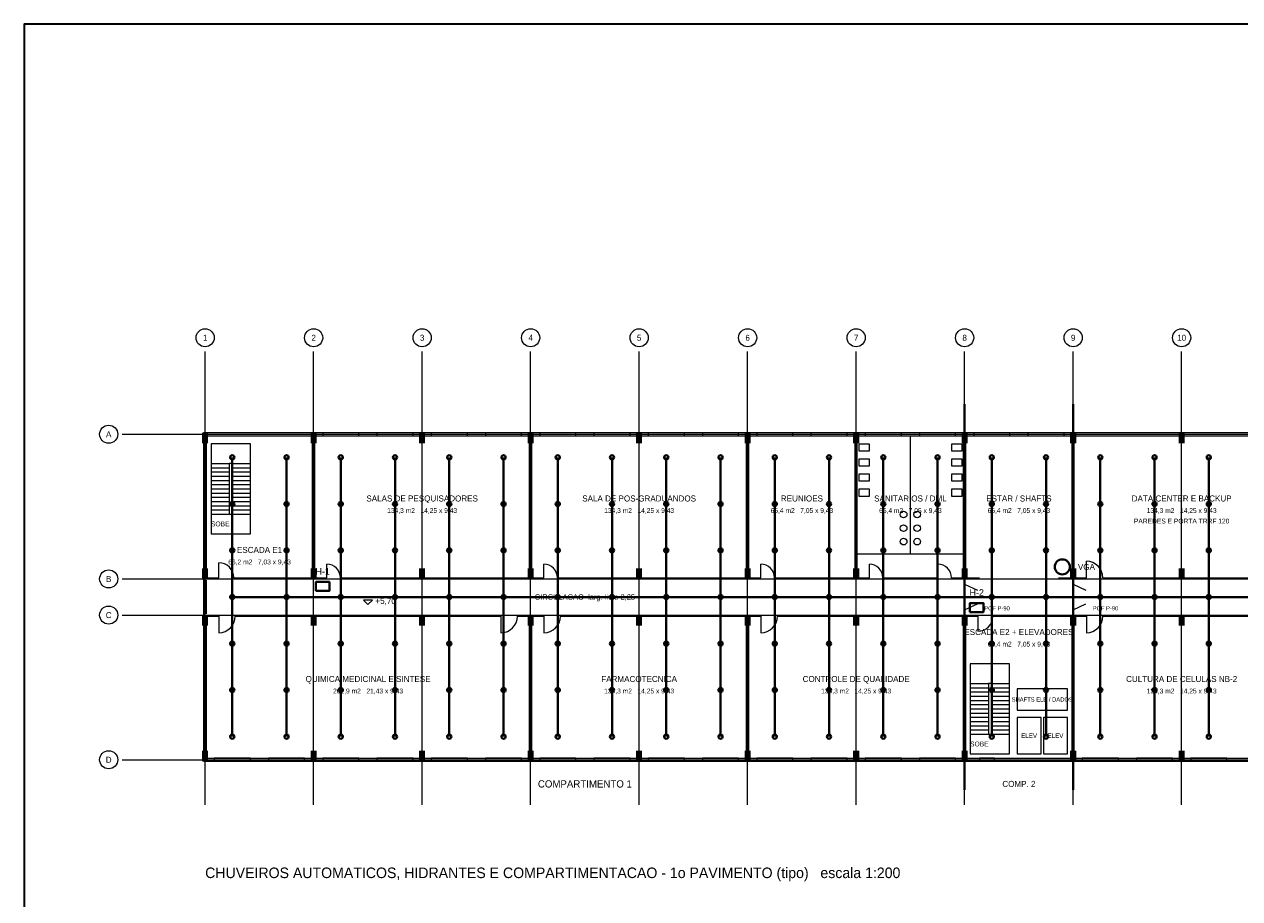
# Model space of a CAD drawing. Header units: metres. Extents: x -12 to 152, y -66 to 49.
# Tile 2 of 5: x -12 to 69, y -9 to 49. Entities that reach past the tile are written whole.
import ezdxf
from ezdxf.enums import TextEntityAlignment as Align

# ---------------------------------------------------------------- set-up
doc = ezdxf.new("R2010")
doc.units = ezdxf.units.M
for name, color, linetype, lineweight, true_color in [('BASE', 9, 'Continuous', 13, 0xa8a8a8), ('COTA', 8, 'Continuous', 13, 0x6a6a6a), ('EIXO', 8, 'Continuous', 13, 0x6a6a6a), ('INC', 1, 'Continuous', 40, 0xd11a1a)]:
    doc.layers.add(name, color=color, linetype=linetype, lineweight=lineweight, true_color=true_color)
doc.layers.add('FOLHA', color=7, linetype='Continuous', lineweight=35)
doc.layers.add('NOTA', color=7, linetype='Continuous', lineweight=18)

msp = doc.modelspace()

# ---------------------------------------------------------------- hatches: boundary and pattern name
at = {"layer": 'BASE'}
for points in [[(-0.2, 21), (0.2, 21), (0.2, 21.7), (-0.2, 21.7)], [(7, 21), (7.4, 21), (7.4, 21.7), (7, 21.7)], [(14.2, 21), (14.6, 21), (14.6, 21.7), (14.2, 21.7)], [(21.4, 21), (21.8, 21), (21.8, 21.7), (21.4, 21.7)], [(28.6, 21), (29, 21), (29, 21.7), (28.6, 21.7)], [(35.8, 21), (36.2, 21), (36.2, 21.7), (35.8, 21.7)], [(43, 21), (43.4, 21), (43.4, 21.7), (43, 21.7)], [(50.2, 21), (50.6, 21), (50.6, 21.7), (50.2, 21.7)], [(57.4, 21), (57.8, 21), (57.8, 21.7), (57.4, 21.7)], [(64.6, 21), (65, 21), (65, 21.7), (64.6, 21.7)], [(-0.2, 12), (0.2, 12), (0.2, 12.7), (-0.2, 12.7)], [(7, 12), (7.4, 12), (7.4, 12.7), (7, 12.7)], [(14.2, 12), (14.6, 12), (14.6, 12.7), (14.2, 12.7)], [(21.4, 12), (21.8, 12), (21.8, 12.7), (21.4, 12.7)], [(28.6, 12), (29, 12), (29, 12.7), (28.6, 12.7)], [(35.8, 12), (36.2, 12), (36.2, 12.7), (35.8, 12.7)], [(43, 12), (43.4, 12), (43.4, 12.7), (43, 12.7)], [(50.2, 12), (50.6, 12), (50.6, 12.7), (50.2, 12.7)], [(57.4, 12), (57.8, 12), (57.8, 12.7), (57.4, 12.7)], [(64.6, 12), (65, 12), (65, 12.7), (64.6, 12.7)], [(-0.2, 8.9), (0.2, 8.9), (0.2, 9.6), (-0.2, 9.6)], [(7, 8.9), (7.4, 8.9), (7.4, 9.6), (7, 9.6)], [(14.2, 8.9), (14.6, 8.9), (14.6, 9.6), (14.2, 9.6)], [(21.4, 8.9), (21.8, 8.9), (21.8, 9.6), (21.4, 9.6)], [(28.6, 8.9), (29, 8.9), (29, 9.6), (28.6, 9.6)], [(35.8, 8.9), (36.2, 8.9), (36.2, 9.6), (35.8, 9.6)], [(43, 8.9), (43.4, 8.9), (43.4, 9.6), (43, 9.6)], [(50.2, 8.9), (50.6, 8.9), (50.6, 9.6), (50.2, 9.6)], [(57.4, 8.9), (57.8, 8.9), (57.8, 9.6), (57.4, 9.6)], [(64.6, 8.9), (65, 8.9), (65, 9.6), (64.6, 9.6)], [(-0.2, -0.1), (0.2, -0.1), (0.2, 0.6), (-0.2, 0.6)], [(7, -0.1), (7.4, -0.1), (7.4, 0.6), (7, 0.6)], [(14.2, -0.1), (14.6, -0.1), (14.6, 0.6), (14.2, 0.6)], [(21.4, -0.1), (21.8, -0.1), (21.8, 0.6), (21.4, 0.6)], [(28.6, -0.1), (29, -0.1), (29, 0.6), (28.6, 0.6)], [(35.8, -0.1), (36.2, -0.1), (36.2, 0.6), (35.8, 0.6)], [(43, -0.1), (43.4, -0.1), (43.4, 0.6), (43, 0.6)], [(50.2, -0.1), (50.6, -0.1), (50.6, 0.6), (50.2, 0.6)], [(57.4, -0.1), (57.8, -0.1), (57.8, 0.6), (57.4, 0.6)], [(64.6, -0.1), (65, -0.1), (65, 0.6), (64.6, 0.6)]]:
    msp.add_hatch(color=7, dxfattribs=at).paths.add_polyline_path(points)

# ---------------------------------------------------------------- linework, layer by layer
for p, q in [((0.1, 12.075), (0.1, 21.5)), ((0.1, 21.5), (7.125, 21.5)), ((0.9, 21.5), (1.9, 21.5)), ((7.125, 12.075), (7.125, 21.5)), ((7.275, 12.075), (7.275, 21.5)), ((7.275, 21.5), (21.525, 21.5)), ((7.8, 21.6), (10.2, 21.6)), ((11.4, 21.6), (13.8, 21.6)), ((15, 21.6), (17.4, 21.6)), ((18.6, 21.6), (21, 21.6)), ((21.525, 12.075), (21.525, 21.5)), ((21.675, 12.075), (21.675, 21.5)), ((21.675, 21.5), (35.925, 21.5)), ((22.2, 21.6), (24.6, 21.6)), ((25.8, 21.6), (28.2, 21.6)), ((29.4, 21.6), (31.8, 21.6)), ((33, 21.6), (35.4, 21.6)), ((35.925, 12.075), (35.925, 21.5)), ((36.075, 12.075), (36.075, 21.5)), ((36.075, 21.5), (43.125, 21.5)), ((36.6, 21.6), (39, 21.6)), ((40.2, 21.6), (42.6, 21.6)), ((43.125, 12.075), (43.125, 21.5)), ((43.275, 12.075), (43.275, 21.5)), ((43.275, 21.5), (50.325, 21.5)), ((43.8, 21.6), (46.2, 21.6)), ((46.8, 13.675), (46.8, 21.5)), ((47.4, 21.6), (49.8, 21.6)), ((50.325, 12.075), (50.325, 21.5)), ((50.475, 12.075), (50.475, 21.5)), ((50.475, 21.5), (57.525, 21.5)), ((51, 21.6), (53.4, 21.6)), ((54.6, 21.6), (57, 21.6)), ((57.525, 12.075), (57.525, 21.5)), ((57.675, 12.075), (57.675, 21.5)), ((57.675, 21.5), (71.925, 21.5)), ((0.4, 19.66), (1.6, 19.66)), ((0.4, 19.38), (1.6, 19.38)), ((1.8, 19.66), (3, 19.66)), ((1.8, 19.38), (3, 19.38)), ((0.4, 19.1), (1.6, 19.1)), ((0.4, 18.82), (1.6, 18.82)), ((1.8, 19.1), (3, 19.1)), ((1.8, 18.82), (3, 18.82)), ((0.4, 18.54), (1.6, 18.54)), ((0.4, 18.26), (1.6, 18.26)), ((0.4, 17.98), (1.6, 17.98)), ((1.8, 18.54), (3, 18.54)), ((1.8, 18.26), (3, 18.26)), ((1.8, 17.98), (3, 17.98)), ((0.4, 17.7), (1.6, 17.7)), ((0.4, 17.42), (1.6, 17.42)), ((0.4, 17.14), (1.6, 17.14)), ((1.8, 17.7), (3, 17.7)), ((1.8, 17.42), (3, 17.42)), ((1.8, 17.14), (3, 17.14)), ((0.4, 16.86), (1.6, 16.86)), ((0.4, 16.58), (1.6, 16.58)), ((0.4, 16.3), (1.6, 16.3)), ((1.8, 16.86), (3, 16.86)), ((1.8, 16.58), (3, 16.58)), ((1.8, 16.3), (3, 16.3)), ((0.9, 12.075), (0.9, 13.075)), ((8.075, 12.075), (8.075, 12.975)), ((22.475, 12.075), (22.475, 12.975)), ((36.875, 12.075), (36.875, 12.975)), ((43.275, 13.675), (50.325, 13.675)), ((44.075, 12.075), (44.075, 12.975)), ((48.625, 12.075), (48.625, 12.975)), ((58.475, 12.075), (58.475, 13.175)), ((0.1, 12.075), (0.9, 12.075)), ((0.1, 9.675), (0.1, 11.925)), ((1.9, 12.075), (7.125, 12.075)), ((7.275, 12.075), (8.075, 12.075)), ((8.975, 12.075), (21.525, 12.075)), ((21.675, 12.075), (22.475, 12.075)), ((23.375, 12.075), (35.925, 12.075)), ((36.075, 12.075), (36.875, 12.075)), ((37.775, 12.075), (43.125, 12.075)), ((43.275, 12.075), (44.075, 12.075)), ((44.975, 12.075), (48.625, 12.075)), ((49.525, 12.075), (50.325, 12.075)), ((50.4, 11.925), (50.4, 11.675)), ((50.4, 11.65), (51.25, 11.25)), ((50.475, 12.075), (51.375, 12.075)), ((56.625, 12.075), (57.525, 12.075)), ((57.6, 11.925), (57.6, 11.675)), ((57.6, 11.65), (58.45, 11.25)), ((57.675, 12.075), (58.475, 12.075)), ((59.575, 12.075), (71.925, 12.075)), ((50.4, 9.95), (51.25, 10.35)), ((50.4, 9.675), (50.4, 9.925)), ((57.6, 9.95), (58.45, 10.35)), ((57.6, 9.675), (57.6, 9.925)), ((0.1, 0.1), (0.1, 9.525)), ((0.1, 9.525), (0.9, 9.525)), ((0.9, 9.525), (0.9, 8.425)), ((2, 9.525), (19.625, 9.525)), ((19.625, 9.525), (19.625, 8.425)), ((20.725, 9.525), (21.525, 9.525)), ((21.525, 0.1), (21.525, 9.525)), ((21.675, 0.1), (21.675, 9.525)), ((21.675, 9.525), (22.475, 9.525)), ((22.475, 9.525), (22.475, 8.425)), ((23.575, 9.525), (35.925, 9.525)), ((35.925, 0.1), (35.925, 9.525)), ((36.075, 0.1), (36.075, 9.525)), ((36.075, 9.525), (36.875, 9.525)), ((36.875, 9.525), (36.875, 8.425)), ((37.975, 9.525), (50.325, 9.525)), ((50.325, 0.1), (50.325, 9.525)), ((50.475, 0.1), (50.475, 9.525)), ((50.475, 9.525), (51.275, 9.525)), ((51.275, 9.525), (51.275, 8.525)), ((52.275, 9.525), (57.525, 9.525)), ((57.525, 0.1), (57.525, 9.525)), ((57.675, 0.1), (57.675, 9.525)), ((57.675, 9.525), (58.475, 9.525)), ((58.475, 9.525), (58.475, 8.425)), ((59.575, 9.525), (71.925, 9.525)), ((50.775, 5.06), (51.975, 5.06)), ((52.175, 5.06), (53.375, 5.06)), ((50.775, 4.78), (51.975, 4.78)), ((50.775, 4.5), (51.975, 4.5)), ((50.775, 4.22), (51.975, 4.22)), ((52.175, 4.78), (53.375, 4.78)), ((52.175, 4.5), (53.375, 4.5)), ((52.175, 4.22), (53.375, 4.22)), ((50.775, 3.94), (51.975, 3.94)), ((50.775, 3.66), (51.975, 3.66)), ((50.775, 3.38), (51.975, 3.38)), ((52.175, 3.94), (53.375, 3.94)), ((52.175, 3.66), (53.375, 3.66)), ((52.175, 3.38), (53.375, 3.38)), ((50.775, 3.1), (51.975, 3.1)), ((50.775, 2.82), (51.975, 2.82)), ((50.775, 2.54), (51.975, 2.54)), ((52.175, 3.1), (53.375, 3.1)), ((52.175, 2.82), (53.375, 2.82)), ((52.175, 2.54), (53.375, 2.54)), ((50.775, 2.26), (51.975, 2.26)), ((50.775, 1.98), (51.975, 1.98)), ((50.775, 1.7), (51.975, 1.7)), ((52.175, 2.26), (53.375, 2.26)), ((52.175, 1.98), (53.375, 1.98)), ((52.175, 1.7), (53.375, 1.7)), ((0.1, 0.1), (21.525, 0.1)), ((0.6, 0), (3, 0)), ((4.2, 0), (6.6, 0)), ((7.8, 0), (10.2, 0)), ((11.4, 0), (13.8, 0)), ((15, 0), (17.4, 0)), ((18.6, 0), (21, 0)), ((21.675, 0.1), (35.925, 0.1)), ((22.2, 0), (24.6, 0)), ((25.8, 0), (28.2, 0)), ((29.4, 0), (31.8, 0)), ((33, 0), (35.4, 0)), ((36.075, 0.1), (50.325, 0.1)), ((36.6, 0), (39, 0)), ((40.2, 0), (42.6, 0)), ((43.8, 0), (46.2, 0)), ((47.4, 0), (49.8, 0)), ((50.475, 0.1), (57.525, 0.1)), ((57.675, 0.1), (71.925, 0.1)), ((58.2, 0), (60.6, 0)), ((61.8, 0), (64.2, 0)), ((65.4, 0), (67.8, 0))]:
    msp.add_line(p, q, dxfattribs=at)
for points in [[(-0.1, -0.1), (108.1, -0.1), (108.1, 21.7), (-0.1, 21.7)], [(7.8, 21.5), (10.2, 21.5), (10.2, 21.7), (7.8, 21.7)], [(11.4, 21.5), (13.8, 21.5), (13.8, 21.7), (11.4, 21.7)], [(15, 21.5), (17.4, 21.5), (17.4, 21.7), (15, 21.7)], [(18.6, 21.5), (21, 21.5), (21, 21.7), (18.6, 21.7)], [(22.2, 21.5), (24.6, 21.5), (24.6, 21.7), (22.2, 21.7)], [(25.8, 21.5), (28.2, 21.5), (28.2, 21.7), (25.8, 21.7)], [(29.4, 21.5), (31.8, 21.5), (31.8, 21.7), (29.4, 21.7)], [(33, 21.5), (35.4, 21.5), (35.4, 21.7), (33, 21.7)], [(36.6, 21.5), (39, 21.5), (39, 21.7), (36.6, 21.7)], [(40.2, 21.5), (42.6, 21.5), (42.6, 21.7), (40.2, 21.7)], [(43.8, 21.5), (46.2, 21.5), (46.2, 21.7), (43.8, 21.7)], [(47.4, 21.5), (49.8, 21.5), (49.8, 21.7), (47.4, 21.7)], [(51, 21.5), (53.4, 21.5), (53.4, 21.7), (51, 21.7)], [(54.6, 21.5), (57, 21.5), (57, 21.7), (54.6, 21.7)], [(0.4, 15), (3, 15), (3, 20.96), (0.4, 20.96)], [(43.375, 20.5), (44.075, 20.5), (44.075, 20.95), (43.375, 20.95)], [(49.525, 20.5), (50.225, 20.5), (50.225, 20.95), (49.525, 20.95)], [(1.6, 16.3), (1.8, 16.3), (1.8, 19.66), (1.6, 19.66)], [(43.375, 19.5), (44.075, 19.5), (44.075, 19.95), (43.375, 19.95)], [(49.525, 19.5), (50.225, 19.5), (50.225, 19.95), (49.525, 19.95)], [(43.375, 18.5), (44.075, 18.5), (44.075, 18.95), (43.375, 18.95)], [(49.525, 18.5), (50.225, 18.5), (50.225, 18.95), (49.525, 18.95)], [(43.375, 17.5), (44.075, 17.5), (44.075, 17.95), (43.375, 17.95)], [(49.525, 17.5), (50.225, 17.5), (50.225, 17.95), (49.525, 17.95)], [(50.775, 0.4), (53.375, 0.4), (53.375, 6.36), (50.775, 6.36)], [(51.975, 1.7), (52.175, 1.7), (52.175, 5.06), (51.975, 5.06)], [(53.875, 3.3), (57.225, 3.3), (57.225, 4.7), (53.875, 4.7)], [(53.875, 0.4), (55.475, 0.4), (55.475, 2.8), (53.875, 2.8)], [(55.625, 0.4), (57.225, 0.4), (57.225, 2.8), (55.625, 2.8)], [(0.6, -0.1), (3, -0.1), (3, 0.1), (0.6, 0.1)], [(4.2, -0.1), (6.6, -0.1), (6.6, 0.1), (4.2, 0.1)], [(7.8, -0.1), (10.2, -0.1), (10.2, 0.1), (7.8, 0.1)], [(11.4, -0.1), (13.8, -0.1), (13.8, 0.1), (11.4, 0.1)], [(15, -0.1), (17.4, -0.1), (17.4, 0.1), (15, 0.1)], [(18.6, -0.1), (21, -0.1), (21, 0.1), (18.6, 0.1)], [(22.2, -0.1), (24.6, -0.1), (24.6, 0.1), (22.2, 0.1)], [(25.8, -0.1), (28.2, -0.1), (28.2, 0.1), (25.8, 0.1)], [(29.4, -0.1), (31.8, -0.1), (31.8, 0.1), (29.4, 0.1)], [(33, -0.1), (35.4, -0.1), (35.4, 0.1), (33, 0.1)], [(36.6, -0.1), (39, -0.1), (39, 0.1), (36.6, 0.1)], [(40.2, -0.1), (42.6, -0.1), (42.6, 0.1), (40.2, 0.1)], [(43.8, -0.1), (46.2, -0.1), (46.2, 0.1), (43.8, 0.1)], [(47.4, -0.1), (49.8, -0.1), (49.8, 0.1), (47.4, 0.1)], [(51.375, -0.1), (52.375, -0.1), (52.375, 0.1), (51.375, 0.1)], [(58.2, -0.1), (60.6, -0.1), (60.6, 0.1), (58.2, 0.1)], [(61.8, -0.1), (64.2, -0.1), (64.2, 0.1), (61.8, 0.1)], [(65.4, -0.1), (67.8, -0.1), (67.8, 0.1), (65.4, 0.1)]]:
    msp.add_lwpolyline(points, close=True, dxfattribs=at)
for centre in [(46.35, 16.275), (47.25, 16.275), (46.35, 15.375), (47.25, 15.375), (46.35, 14.475), (47.25, 14.475)]:
    msp.add_circle(centre, 0.22, dxfattribs=at)
for centre, radius, start, end in [((0.9, 12.075), 1, 0, 90), ((8.075, 12.075), 0.9, 0, 90), ((22.475, 12.075), 0.9, 0, 90), ((36.875, 12.075), 0.9, 0, 90), ((44.075, 12.075), 0.9, 0, 90), ((48.625, 12.075), 0.9, 0, 90), ((58.475, 12.075), 1.1, 0, 90), ((0.9, 9.525), 1.1, 270, 360), ((19.625, 9.525), 1.1, 270, 360), ((22.475, 9.525), 1.1, 270, 360), ((36.875, 9.525), 1.1, 270, 360), ((51.275, 9.525), 1, 270, 360), ((58.475, 9.525), 1.1, 270, 360)]:
    msp.add_arc(centre, radius, start, end, dxfattribs=at)
at = {"layer": 'COTA'}
msp.add_lwpolyline([(10.5, 10.6), (10.8, 10.3), (11.1, 10.6)], close=True, dxfattribs=at)
at = {"layer": 'EIXO'}
for p, q in [((0, -3), (0, 27.1)), ((7.2, -3), (7.2, 27.1)), ((14.4, -3), (14.4, 27.1)), ((21.6, -3), (21.6, 27.1)), ((28.8, -3), (28.8, 27.1)), ((36, -3), (36, 27.1)), ((43.2, -3), (43.2, 27.1)), ((50.4, -3), (50.4, 27.1)), ((57.6, -3), (57.6, 27.1)), ((64.8, -3), (64.8, 27.1)), ((-5.5, 21.6), (110.5, 21.6)), ((-5.5, 12), (110.5, 12)), ((-5.5, 9.6), (110.5, 9.6)), ((-5.5, 0), (110.5, 0))]:
    msp.add_line(p, q, dxfattribs=at)
for centre in [(0, 28), (7.2, 28), (14.4, 28), (21.6, 28), (28.8, 28), (36, 28), (43.2, 28), (50.4, 28), (57.6, 28), (64.8, 28), (-6.4, 21.6), (-6.4, 12), (-6.4, 9.6), (-6.4, 0)]:
    msp.add_circle(centre, 0.6, dxfattribs=at)
at = {"layer": 'FOLHA'}
msp.add_lwpolyline([(-12, -66), (152.2, -66), (152.2, 48.8), (-12, 48.8)], close=True, dxfattribs=at)
at = {"layer": 'INC'}
for p, q in [((50.4, -2), (50.4, 23.6)), ((57.6, -2), (57.6, 23.6)), ((1.8, 1.54), (1.8, 20.062)), ((5.4, 1.54), (5.4, 20.062)), ((9, 1.54), (9, 20.062)), ((12.6, 1.54), (12.6, 20.062)), ((16.2, 1.54), (16.2, 20.062)), ((19.8, 1.54), (19.8, 20.062)), ((23.4, 1.54), (23.4, 20.062)), ((27, 1.54), (27, 20.062)), ((30.6, 1.54), (30.6, 20.062)), ((34.2, 1.54), (34.2, 20.062)), ((37.8, 1.54), (37.8, 20.062)), ((41.4, 1.54), (41.4, 20.062)), ((45, 1.54), (45, 20.062)), ((48.6, 1.54), (48.6, 20.062)), ((52.2, 1.54), (52.2, 20.062)), ((55.8, 1.54), (55.8, 20.062)), ((59.4, 1.54), (59.4, 20.062)), ((63, 1.54), (63, 20.062)), ((66.6, 1.54), (66.6, 20.062)), ((1.8, 10.8), (106.2, 10.8))]:
    msp.add_line(p, q, dxfattribs=at)
for points in [[(7.35, 11.2), (8.25, 11.2), (8.25, 11.8), (7.35, 11.8)], [(50.75, 9.8), (51.65, 9.8), (51.65, 10.4), (50.75, 10.4)]]:
    msp.add_lwpolyline(points, close=True, dxfattribs=at)
for centre, radius in [((1.8, 20.062), 0.14), ((5.4, 20.062), 0.14), ((9, 20.062), 0.14), ((12.6, 20.062), 0.14), ((16.2, 20.062), 0.14), ((19.8, 20.062), 0.14), ((23.4, 20.062), 0.14), ((27, 20.062), 0.14), ((30.6, 20.062), 0.14), ((34.2, 20.062), 0.14), ((37.8, 20.062), 0.14), ((41.4, 20.062), 0.14), ((45, 20.062), 0.14), ((48.6, 20.062), 0.14), ((52.2, 20.062), 0.14), ((55.8, 20.062), 0.14), ((59.4, 20.062), 0.14), ((63, 20.062), 0.14), ((66.6, 20.062), 0.14), ((1.8, 16.975), 0.14), ((5.4, 16.975), 0.14), ((9, 16.975), 0.14), ((12.6, 16.975), 0.14), ((16.2, 16.975), 0.14), ((19.8, 16.975), 0.14), ((23.4, 16.975), 0.14), ((27, 16.975), 0.14), ((30.6, 16.975), 0.14), ((34.2, 16.975), 0.14), ((37.8, 16.975), 0.14), ((41.4, 16.975), 0.14), ((45, 16.975), 0.14), ((48.6, 16.975), 0.14), ((52.2, 16.975), 0.14), ((55.8, 16.975), 0.14), ((59.4, 16.975), 0.14), ((63, 16.975), 0.14), ((66.6, 16.975), 0.14), ((1.8, 13.888), 0.14), ((5.4, 13.888), 0.14), ((9, 13.888), 0.14), ((12.6, 13.888), 0.14), ((16.2, 13.888), 0.14), ((19.8, 13.888), 0.14), ((23.4, 13.888), 0.14), ((27, 13.888), 0.14), ((30.6, 13.888), 0.14), ((34.2, 13.888), 0.14), ((37.8, 13.888), 0.14), ((41.4, 13.888), 0.14), ((45, 13.888), 0.14), ((48.6, 13.888), 0.14), ((52.2, 13.888), 0.14), ((55.8, 13.888), 0.14), ((59.4, 13.888), 0.14), ((63, 13.888), 0.14), ((66.6, 13.888), 0.14), ((56.88, 12.8), 0.5), ((1.8, 10.801), 0.14), ((5.4, 10.801), 0.14), ((9, 10.801), 0.14), ((12.6, 10.801), 0.14), ((16.2, 10.801), 0.14), ((19.8, 10.801), 0.14), ((23.4, 10.801), 0.14), ((27, 10.801), 0.14), ((30.6, 10.801), 0.14), ((34.2, 10.801), 0.14), ((37.8, 10.801), 0.14), ((41.4, 10.801), 0.14), ((45, 10.801), 0.14), ((48.6, 10.801), 0.14), ((52.2, 10.801), 0.14), ((55.8, 10.801), 0.14), ((59.4, 10.801), 0.14), ((63, 10.801), 0.14), ((66.6, 10.801), 0.14), ((1.8, 7.714), 0.14), ((5.4, 7.714), 0.14), ((9, 7.714), 0.14), ((12.6, 7.714), 0.14), ((16.2, 7.714), 0.14), ((19.8, 7.714), 0.14), ((23.4, 7.714), 0.14), ((27, 7.714), 0.14), ((30.6, 7.714), 0.14), ((34.2, 7.714), 0.14), ((37.8, 7.714), 0.14), ((41.4, 7.714), 0.14), ((45, 7.714), 0.14), ((48.6, 7.714), 0.14), ((52.2, 7.714), 0.14), ((55.8, 7.714), 0.14), ((59.4, 7.714), 0.14), ((63, 7.714), 0.14), ((66.6, 7.714), 0.14), ((1.8, 4.627), 0.14), ((5.4, 4.627), 0.14), ((9, 4.627), 0.14), ((12.6, 4.627), 0.14), ((16.2, 4.627), 0.14), ((19.8, 4.627), 0.14), ((23.4, 4.627), 0.14), ((27, 4.627), 0.14), ((30.6, 4.627), 0.14), ((34.2, 4.627), 0.14), ((37.8, 4.627), 0.14), ((41.4, 4.627), 0.14), ((45, 4.627), 0.14), ((48.6, 4.627), 0.14), ((52.2, 4.627), 0.14), ((55.8, 4.627), 0.14), ((59.4, 4.627), 0.14), ((63, 4.627), 0.14), ((66.6, 4.627), 0.14), ((1.8, 1.54), 0.14), ((5.4, 1.54), 0.14), ((9, 1.54), 0.14), ((12.6, 1.54), 0.14), ((16.2, 1.54), 0.14), ((19.8, 1.54), 0.14), ((23.4, 1.54), 0.14), ((27, 1.54), 0.14), ((30.6, 1.54), 0.14), ((34.2, 1.54), 0.14), ((37.8, 1.54), 0.14), ((41.4, 1.54), 0.14), ((45, 1.54), 0.14), ((48.6, 1.54), 0.14), ((52.2, 1.54), 0.14), ((55.8, 1.54), 0.14), ((59.4, 1.54), 0.14), ((63, 1.54), 0.14), ((66.6, 1.54), 0.14)]:
    msp.add_circle(centre, radius, dxfattribs=at)

# ---------------------------------------------------------------- texts
at = {"layer": 'BASE'}
for s, height, p in [('SALAS DE PESQUISADORES', 0.4, (14.4, 17.338)), ('SALA DE POS-GRADUANDOS', 0.4, (28.8, 17.338)), ('REUNIOES', 0.4, (39.6, 17.338)), ('SANITARIOS / DML', 0.4, (46.8, 17.338)), ('ESTAR / SHAFTS', 0.4, (54, 17.338)), ('DATA CENTER E BACKUP', 0.4, (64.8, 17.338)), ('134,3 m2   14,25 x 9,43', 0.32, (14.4, 16.538)), ('134,3 m2   14,25 x 9,43', 0.32, (28.8, 16.538)), ('66,4 m2   7,05 x 9,43', 0.32, (39.6, 16.538)), ('66,4 m2   7,05 x 9,43', 0.32, (46.8, 16.538)), ('66,4 m2   7,05 x 9,43', 0.32, (54, 16.538)), ('134,3 m2   14,25 x 9,43', 0.32, (64.8, 16.538)), ('SOBE', 0.32, (1, 15.65)), ('PAREDES E PORTA TRRF 120', 0.32, (64.8, 15.838)), ('ESCADA E1', 0.4, (3.612, 13.925)), ('66,2 m2   7,03 x 9,43', 0.32, (3.612, 13.125)), ('CIRCULACAO  larg. livre 2,25', 0.36, (25.2, 10.8)), ('ESCADA E2 + ELEVADORES', 0.4, (54, 8.475)), ('66,4 m2   7,05 x 9,43', 0.32, (54, 7.675)), ('QUIMICA MEDICINAL E SINTESE', 0.4, (10.813, 5.362)), ('FARMACOTECNICA', 0.4, (28.8, 5.362)), ('CONTROLE DE QUALIDADE', 0.4, (43.2, 5.362)), ('CULTURA DE CELULAS NB-2', 0.4, (64.8, 5.362)), ('201,9 m2   21,43 x 9,43', 0.32, (10.813, 4.562)), ('134,3 m2   14,25 x 9,43', 0.32, (28.8, 4.562)), ('134,3 m2   14,25 x 9,43', 0.32, (43.2, 4.562)), ('SHAFTS ELE / DADOS', 0.28, (55.545, 4)), ('134,3 m2   14,25 x 9,43', 0.32, (64.8, 4.562)), ('ELEV', 0.3, (54.675, 1.6)), ('ELEV', 0.3, (56.425, 1.6)), ('SOBE', 0.32, (51.375, 1.05))]:
    msp.add_text(s, height=height, dxfattribs=at).set_placement(p, align=Align.MIDDLE_CENTER)
for p in [(51.7, 10.05), (58.9, 10.05)]:
    msp.add_text('PCF P-90', height=0.28, dxfattribs=at).set_placement(p, align=Align.MIDDLE_LEFT)
at = {"layer": 'COTA'}
msp.add_text('+5,70', height=0.4, dxfattribs=at).set_placement((11.3, 10.54), align=Align.MIDDLE_LEFT)
at = {"layer": 'EIXO'}
for s, p in [('1', (0, 28)), ('2', (7.2, 28)), ('3', (14.4, 28)), ('4', (21.6, 28)), ('5', (28.8, 28)), ('6', (36, 28)), ('7', (43.2, 28)), ('8', (50.4, 28)), ('9', (57.6, 28)), ('10', (64.8, 28)), ('A', (-6.4, 21.6)), ('B', (-6.4, 12)), ('C', (-6.4, 9.6)), ('D', (-6.4, 0))]:
    msp.add_text(s, height=0.4, dxfattribs=at).set_placement(p, align=Align.MIDDLE_CENTER)
at = {"layer": 'INC'}
for s, height, p in [('VGA', 0.4, (58.48, 12.8)), ('H-1', 0.44, (7.8, 12.5)), ('H-2', 0.44, (51.2, 11.1)), ('COMPARTIMENTO 1', 0.48, (25.2, -1.6)), ('COMP. 2', 0.4, (54, -1.6))]:
    msp.add_text(s, height=height, dxfattribs=at).set_placement(p, align=Align.MIDDLE_CENTER)
at = {"layer": 'NOTA'}
msp.add_text('CHUVEIROS AUTOMATICOS, HIDRANTES E COMPARTIMENTACAO - 1o PAVIMENTO (tipo)   escala 1:200', height=0.7, dxfattribs=at).set_placement((0, -7.5), align=Align.MIDDLE_LEFT)

doc.saveas('drawing.dxf')
